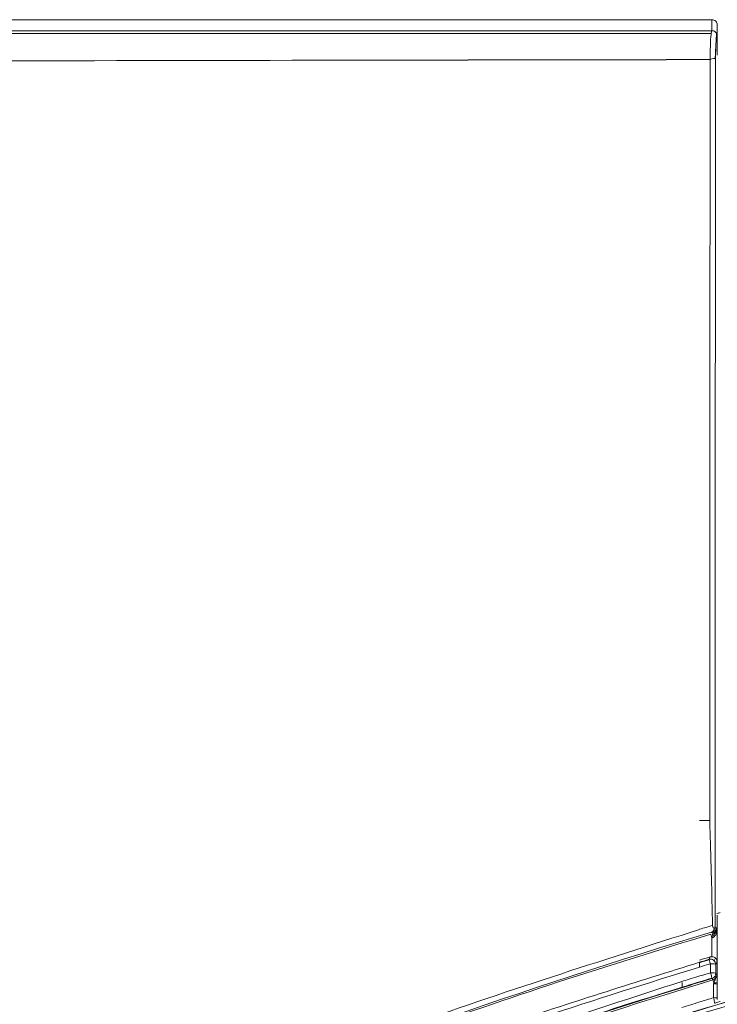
# Model space of a CAD drawing. Extents: x 4615668 to 9294084, y 16339 to 10688993.
# Tile 112 of 256: x 4720894.78 to 4720898.21, y 5342606.81 to 5342611.65. Entities that reach past the tile are written whole.
import ezdxf

# ---------------------------------------------------------------- set-up
doc = ezdxf.new("R2010")
doc.units = 0
doc.header["$MEASUREMENT"] = 0
doc.layers.add('WM_KLIM_urządzenia', color=3, linetype='Continuous', lineweight=13)
doc.layers.add('Wymiat 100', color=251, linetype='Continuous', lineweight=5)

# ---------------------------------------------------------------- blocks, each defined once
blk = doc.blocks.new('G$C189976BA')
at = {"layer": 'WM_KLIM_urządzenia', "linetype": 'Continuous'}
for p, q in [((20.1419, 83.3381), (8.5155, 83.3381)), ((20.1419, 83.3381), (8.5155, 83.3381)), ((20.1419, 83.2838), (20.1419, 83.3381)), ((20.1419, 83.2838), (20.1419, 83.3381)), ((20.1682, 83.3117), (20.1682, 83.2575)), ((20.1682, 83.3117), (20.1682, 83.2575)), ((20.1383, 83.2705), (3.9617, 83.2714)), ((20.1383, 83.2706), (3.9617, 83.2714)), ((20.1631, 83.2362), (20.1651, 83.2686)), ((20.1631, 83.2362), (20.1651, 83.2686)), ((20.1575, 83.1467), (20.1605, 83.1939)), ((20.1575, 83.1467), (20.1605, 83.1939)), ((20.1578, 78.8395), (20.151, 78.8433)), ((20.1624, 78.8372), (20.1592, 78.8416)), ((20.1678, 78.849), (20.1664, 78.8511)), ((20.1678, 78.849), (20.1664, 78.8511)), ((20.13, 78.7105), (20.1297, 78.7042)), ((20.1598, 78.7054), (20.1536, 78.6926)), ((20.1595, 78.6011), (20.152, 78.6003)), ((20.1595, 78.6011), (20.152, 78.6003)), ((20.1617, 78.6099), (20.1573, 78.6161)), ((19.9947, 78.5619), (19.9946, 78.5619))]:
    blk.add_line(p, q, dxfattribs=at)
at = {"layer": 'WM_KLIM_urządzenia', "linetype": 'Continuous', "extrusion": (0, 0, -1)}
blk.add_ellipse((20.1419, 83.3117), major_axis=(0, -0.0264), ratio=0.996195, start_param=3.141592, end_param=4.712389, dxfattribs=at)
blk.add_ellipse((20.1419, 83.3117), major_axis=(0, -0.0264), ratio=0.996195, start_param=3.141592, end_param=4.712389, dxfattribs=at)
at = {"layer": 'WM_KLIM_urządzenia', "linetype": 'Continuous'}
for centre, major_axis, ratio, start_param, end_param in [((20.141, 78.8071), (-0.005, 0.0168), 0.02386, 0.087291, 1.699925), ((20.141, 78.8071), (-0.005, 0.0168), 0.02386, 0.087291, 1.699925), ((20.1518, 78.8103), (-0.0047, 0.0169), 0.258, 0.090333, 1.324977), ((20.1518, 78.8102), (-0.0047, 0.0169), 0.258, 0.090333, 1.324977), ((20.1518, 78.8103), (-0.0047, 0.0169), 0.258, 1.324977, 1.631623), ((20.1518, 78.8102), (-0.0047, 0.0169), 0.258, 1.324977, 1.631623), ((20.1349, 78.6743), (-0.0237, 0.0114), 0.993055, 3.602602, 5.448898), ((20.1349, 78.6743), (0.0076, -0.0252), 0.022714, 1.696395, 3.054304), ((20.1349, 78.6743), (0.0076, -0.0252), 0.022714, 1.696395, 3.054304), ((20.1349, 78.6743), (-0.0263, 0), 0.126489, 3.194377, 4.726668), ((20.1349, 78.6743), (-0.0263, 0), 0.126489, 3.194377, 4.726668), ((20.135, 78.6299), (-0.0263, 0), 0.125417, 3.19437, 4.726736), ((20.135, 78.6299), (0.0076, -0.0252), 0.022388, 0.087288, 1.69537), ((20.135, 78.6299), (-0.0263, 0), 0.125417, 3.19437, 4.726736), ((20.135, 78.6299), (0.0076, -0.0252), 0.022388, 0.087288, 1.69537), ((20.135, 78.6299), (-0.0215, -0.0151), 0.995782, 1.253145, 2.534543), ((20.135, 78.6299), (-0.0215, -0.0151), 0.995782, 1.253145, 2.534543), ((20.1522, 78.5816), (0.0051, -0.0168), 0.022164, 3.228881, 4.592146), ((20.1522, 78.5816), (0.0051, -0.0168), 0.022164, 3.228881, 4.592146), ((20.1503, 78.5765), (-0.0175, 0), 0.124773, 3.194365, 4.726771), ((20.1503, 78.5854), (-0.0175, -0.0002), 0.10945, 1.624942, 3.088916), ((20.1505, 78.5082), (-0.0175, 0), 0.123286, 3.194355, 4.726873)]:
    blk.add_ellipse(centre, major_axis=major_axis, ratio=ratio, start_param=start_param, end_param=end_param, dxfattribs=at)
for points, knots in [([(3.9639, 83.2873), (3.9645, 83.2873), (3.9651, 83.2873), (6.659, 83.2851), (9.3525, 83.2846), (14.7393, 83.2836), (17.4327, 83.2834), (20.1313, 83.2833), (20.1364, 83.2833), (20.1415, 83.2833)], [0, 0, 0, 0, 0.000112, 0.000112, 0.49958, 0.49958, 0.999049, 0.999049, 1, 1, 1, 1]), ([(3.9639, 83.2873), (3.9645, 83.2873), (3.9651, 83.2873), (6.659, 83.2851), (9.3525, 83.2846), (14.7393, 83.2836), (17.4327, 83.2834), (20.1313, 83.2832), (20.1364, 83.2832), (20.1415, 83.2832)], [0, 0, 0, 0, 0.000112, 0.000112, 0.49958, 0.49958, 0.999049, 0.999049, 1, 1, 1, 1]), ([(20.1332, 83.142), (20.1333, 83.1663), (20.1335, 83.1884), (20.1348, 83.2319), (20.136, 83.2515), (20.1387, 83.2744), (20.14, 83.2807), (20.1415, 83.2833), (20.1415, 83.2833), (20.1415, 83.2833)], [0, 0, 0, 0, 0.304729, 0.304729, 0.702863, 0.702863, 0.999991, 0.999991, 1, 1, 1, 1]), ([(20.1332, 83.142), (20.1333, 83.1663), (20.1335, 83.1884), (20.1348, 83.2319), (20.136, 83.2515), (20.1387, 83.2744), (20.14, 83.2807), (20.1415, 83.2832), (20.1415, 83.2832), (20.1415, 83.2832)], [0, 0, 0, 0, 0.304729, 0.304729, 0.702863, 0.702863, 0.999991, 0.999991, 1, 1, 1, 1]), ([(20.1419, 83.2838), (20.1424, 83.2838), (20.1428, 83.2838), (20.1441, 83.2838), (20.1449, 83.2837), (20.1487, 83.2831), (20.1516, 83.2822), (20.1568, 83.2794), (20.1592, 83.2776), (20.1632, 83.2733), (20.1649, 83.2707), (20.1672, 83.2654), (20.168, 83.2624), (20.1682, 83.2595)], [0, 0, 0, 0, 0.032542, 0.032542, 0.098244, 0.098244, 0.323774, 0.323774, 0.549213, 0.549213, 0.774605, 0.774605, 1, 1, 1, 1]), ([(20.1419, 83.2838), (20.1424, 83.2838), (20.1428, 83.2838), (20.1441, 83.2838), (20.1449, 83.2837), (20.1487, 83.2831), (20.1516, 83.2822), (20.1568, 83.2794), (20.1592, 83.2776), (20.1632, 83.2733), (20.1649, 83.2707), (20.1672, 83.2654), (20.168, 83.2624), (20.1682, 83.2595)], [0, 0, 0, 0, 0.032542, 0.032542, 0.098244, 0.098244, 0.323774, 0.323774, 0.549213, 0.549213, 0.774605, 0.774605, 1, 1, 1, 1]), ([(20.1677, 83.2589), (20.1662, 83.2565), (20.1649, 83.2506), (20.1622, 83.2293), (20.161, 83.2111), (20.1599, 83.1759), (20.1596, 83.1619), (20.1595, 83.1467)], [0, 0, 0, 0, 0.325919, 0.325919, 0.762611, 0.762611, 1, 1, 1, 1]), ([(20.1677, 83.2588), (20.1662, 83.2565), (20.1649, 83.2505), (20.1622, 83.2293), (20.161, 83.2111), (20.1599, 83.1759), (20.1596, 83.1619), (20.1595, 83.1467)], [0, 0, 0, 0, 0.325919, 0.325919, 0.762611, 0.762611, 1, 1, 1, 1]), ([(20.1682, 83.2575), (20.1682, 83.2577), (20.1682, 83.2579), (20.1682, 83.2584), (20.1682, 83.2587), (20.1682, 83.2591), (20.1682, 83.2593), (20.1682, 83.2595)], [0, 0, 0, 0, 0.381369, 0.381369, 0.770053, 0.770053, 1, 1, 1, 1]), ([(20.1682, 83.2575), (20.1682, 83.2577), (20.1682, 83.2579), (20.1682, 83.2584), (20.1682, 83.2587), (20.1682, 83.2591), (20.1682, 83.2593), (20.1682, 83.2595)], [0, 0, 0, 0, 0.381369, 0.381369, 0.770053, 0.770053, 1, 1, 1, 1]), ([(20.1332, 83.1412), (17.8157, 83.1372), (13.7013, 83.1301), (8.3111, 83.1125), (5.2386, 83.0859), (3.9629, 83.0749)], [0, 0, 0, 0, 0.429961, 0.763303, 1, 1, 1, 1]), ([(20.1332, 83.1411), (17.8157, 83.1372), (13.7013, 83.1301), (8.3111, 83.1125), (5.2386, 83.0859), (3.9629, 83.0749)], [0, 0, 0, 0, 0.429961, 0.763303, 1, 1, 1, 1]), ([(20.1316, 79.3843), (20.1316, 80.031), (20.1316, 80.6759), (20.132, 81.6295), (20.1322, 81.9455), (20.1326, 82.5626), (20.1329, 82.8686), (20.1332, 83.1412)], [0, 0, 0, 0, 0.5, 0.5, 0.75, 0.75, 1, 1, 1, 1]), ([(20.1316, 79.3843), (20.1316, 80.031), (20.1316, 80.6759), (20.132, 81.6295), (20.1322, 81.9454), (20.1326, 82.5626), (20.1329, 82.8686), (20.1332, 83.1412)], [0, 0, 0, 0, 0.5, 0.5, 0.75, 0.75, 1, 1, 1, 1]), ([(20.1594, 83.1466), (20.1594, 83.0269), (20.1593, 82.9), (20.1592, 82.6439), (20.1591, 82.5121), (20.1589, 82.1121), (20.1588, 81.8399), (20.1585, 81.0177), (20.1584, 80.4588), (20.1583, 79.898)], [0, 0, 0, 0, 0.125, 0.125, 0.25, 0.25, 0.5, 0.5, 1, 1, 1, 1]), ([(20.1594, 83.1466), (20.1594, 83.0268), (20.1593, 82.9), (20.1592, 82.6439), (20.1591, 82.5121), (20.1589, 82.1121), (20.1588, 81.8399), (20.1585, 81.0177), (20.1584, 80.4588), (20.1583, 79.898)], [0, 0, 0, 0, 0.125, 0.125, 0.25, 0.25, 0.5, 0.5, 1, 1, 1, 1]), ([(13.8823, 75.6144), (14.0724, 75.7351), (14.5091, 76.0123), (15.2704, 76.4503), (16.2839, 76.9797), (17.4123, 77.4927), (19.0649, 78.1433), (21.113, 78.7835), (23.3934, 79.2868), (25.5401, 79.6255), (27.5235, 79.8346), (29.5757, 79.957), (30.8937, 79.9705), (31.5336, 79.977)], [0, 0, 0, 0, 0.036654, 0.084178, 0.142909, 0.222707, 0.285779, 0.431913, 0.571404, 0.665552, 0.785522, 0.895854, 1, 1, 1, 1]), ([(13.8831, 75.6134), (15.5076, 76.6645), (17.2723, 77.4962), (21.3598, 78.9115), (23.707, 79.3971), (27.2654, 79.8132), (28.456, 79.8995), (30.2463, 79.9644), (30.8433, 79.9753), (31.4715, 79.9764), (31.5026, 79.9764), (31.5336, 79.9765)], [0, 0, 0, 0, 0.314945, 0.314945, 0.703518, 0.703518, 0.897805, 0.897805, 0.994948, 0.994948, 1, 1, 1, 1]), ([(31.5336, 79.9557), (31.1707, 79.9535), (30.4521, 79.9492), (29.385, 79.9148), (28.3397, 79.8601), (27.3161, 79.783), (26.3142, 79.6842), (25.3339, 79.5635), (24.3754, 79.4209), (23.4387, 79.2563), (22.5236, 79.07), (21.6302, 78.8618), (20.7586, 78.6317), (19.9088, 78.38), (19.0807, 78.1066), (18.2744, 77.8116), (17.4899, 77.4953), (16.7273, 77.1577), (15.9864, 76.7991), (15.2677, 76.4194), (14.5698, 76.0208), (14.1197, 75.7359), (13.8959, 75.5942)], [0, 0, 0, 0, 0.059088, 0.117022, 0.173828, 0.229534, 0.28417, 0.337767, 0.390356, 0.441973, 0.492652, 0.542431, 0.59135, 0.639449, 0.686769, 0.733353, 0.779249, 0.824501, 0.869156, 0.913259, 0.956858, 1, 1, 1, 1]), ([(13.9573, 75.563), (14.1596, 75.6907), (14.5662, 75.9473), (15.1946, 76.3088), (15.8401, 76.6549), (16.5038, 76.9837), (17.1853, 77.2956), (17.8847, 77.5903), (18.602, 77.8675), (19.3372, 78.1271), (20.0903, 78.3692), (20.8612, 78.5937), (21.6499, 78.8004), (22.7441, 79.0565), (24.1638, 79.3319), (25.9283, 79.5871), (27.7592, 79.7665), (29.6563, 79.8764), (30.9433, 79.8868), (31.5975, 79.8921)], [0, 0, 0, 0, 0.038972, 0.07832, 0.118078, 0.158281, 0.198965, 0.240162, 0.281908, 0.324234, 0.367177, 0.410766, 0.455034, 0.50001, 0.593842, 0.690557, 0.790363, 0.893452, 1, 1, 1, 1]), ([(31.5975, 79.8619), (31.2283, 79.8607), (30.4969, 79.8581), (29.411, 79.8243), (28.3475, 79.7688), (27.3069, 79.6899), (26.2898, 79.5884), (25.2967, 79.4646), (24.3281, 79.3189), (23.3845, 79.1514), (22.0321, 78.8736), (20.2435, 78.4139), (18.1054, 77.6781), (16.2661, 76.8586), (14.9151, 76.131), (14.2311, 75.7019), (13.9721, 75.5394)], [0, 0, 0, 0, 0.060206, 0.119248, 0.177128, 0.233845, 0.2894, 0.343796, 0.397035, 0.449121, 0.500059, 0.62217, 0.750013, 0.868347, 0.950148, 1, 1, 1, 1]), ([(10.7526, 72.9627), (11.4282, 73.6149), (12.1452, 74.2237), (13.6563, 75.3386), (14.4495, 75.8442), (16.9164, 77.2033), (18.6719, 77.9005), (22.2773, 78.9484), (24.1288, 79.2977), (27.8577, 79.7417), (29.7368, 79.8363), (31.6147, 79.8305)], [0, 0, 0, 0, 0.125, 0.125, 0.25, 0.25, 0.5, 0.5, 0.75, 0.75, 1, 1, 1, 1]), ([(20.1452, 78.8668), (20.1433, 78.9464), (20.1412, 79.0259), (20.1381, 79.1452), (20.137, 79.185), (20.1353, 79.2446), (20.1348, 79.2644), (20.1339, 79.2942), (20.1336, 79.3042), (20.1331, 79.3191), (20.1329, 79.324), (20.1326, 79.3315), (20.1325, 79.334), (20.1322, 79.3389), (20.134, 79.3438), (20.1316, 79.3438)], [0, 0, 0, 0, 0.5, 0.5, 0.75, 0.75, 0.875, 0.875, 0.9375, 0.9375, 0.96875, 0.96875, 0.984375, 0.984375, 1, 1, 1, 1]), ([(20.1452, 78.8668), (20.1433, 78.9464), (20.1412, 79.0259), (20.1381, 79.1452), (20.137, 79.185), (20.1353, 79.2446), (20.1348, 79.2644), (20.1339, 79.2942), (20.1336, 79.3042), (20.1331, 79.3191), (20.1329, 79.324), (20.1326, 79.3315), (20.1325, 79.3339), (20.1322, 79.3389), (20.134, 79.3438), (20.1316, 79.3438)], [0, 0, 0, 0, 0.5, 0.5, 0.75, 0.75, 0.875, 0.875, 0.9375, 0.9375, 0.96875, 0.96875, 0.984375, 0.984375, 1, 1, 1, 1]), ([(20.1581, 79.3629), (20.1581, 79.3629), (20.1581, 79.3629), (20.1581, 79.3629), (20.1581, 79.3629), (20.1581, 79.3628), (20.1581, 79.3627), (20.1581, 79.3627), (20.1581, 79.3623), (20.1581, 79.3619), (20.1581, 79.3604), (20.1581, 79.3591), (20.1581, 79.3527), (20.1581, 79.3476), (20.1581, 79.322), (20.158, 79.3015), (20.1579, 79.1992), (20.1577, 79.1173), (20.1574, 78.9767), (20.1573, 78.9181), (20.1571, 78.8595)], [0, 0, 0, 0, 0.000016, 0.000046, 0.000046, 0.000166, 0.000166, 0.000644, 0.000644, 0.002551, 0.002551, 0.010177, 0.010177, 0.040678, 0.040678, 0.162683, 0.162683, 0.650702, 0.650702, 1, 1, 1, 1]), ([(20.1581, 79.3629), (20.1581, 79.3629), (20.1581, 79.3629), (20.1581, 79.3629), (20.1581, 79.3629), (20.1581, 79.3628), (20.1581, 79.3627), (20.1581, 79.3627), (20.1581, 79.3623), (20.1581, 79.3619), (20.1581, 79.3604), (20.1581, 79.3591), (20.1581, 79.3527), (20.1581, 79.3476), (20.1581, 79.322), (20.158, 79.3015), (20.1579, 79.1992), (20.1577, 79.1173), (20.1574, 78.9767), (20.1573, 78.9181), (20.1571, 78.8595)], [0, 0, 0, 0, 0.000016, 0.000046, 0.000046, 0.000166, 0.000166, 0.000644, 0.000644, 0.002551, 0.002551, 0.010177, 0.010177, 0.040678, 0.040678, 0.162683, 0.162683, 0.650702, 0.650702, 1, 1, 1, 1]), ([(4.4991, 63.2656), (4.5805, 63.5281), (4.7421, 64.0494), (5.0109, 64.8171), (5.2971, 65.5669), (5.6026, 66.2984), (5.9268, 67.0117), (6.2699, 67.7067), (6.6319, 68.3835), (7.0127, 69.0421), (7.4123, 69.6824), (7.8307, 70.3045), (8.2678, 70.9083), (8.7238, 71.4939), (9.1985, 72.0612), (9.6919, 72.6102), (10.3534, 73.2957), (11.2078, 74.095), (12.2841, 74.9754), (13.4247, 75.7897), (14.6297, 76.5375), (15.8987, 77.2192), (17.2322, 77.8331), (18.6282, 78.3857), (19.5927, 78.6919), (20.081, 78.8469)], [0, 0, 0, 0, 0.035777, 0.071059, 0.105879, 0.140266, 0.174253, 0.207874, 0.241164, 0.274158, 0.306892, 0.339405, 0.371733, 0.403915, 0.435991, 0.467999, 0.49998, 0.559966, 0.620172, 0.680856, 0.742273, 0.804667, 0.868274, 0.933315, 1, 1, 1, 1]), ([(4.4991, 63.2656), (4.5805, 63.5281), (4.7421, 64.0494), (5.0109, 64.817), (5.2971, 65.5669), (5.6026, 66.2984), (5.9268, 67.0117), (6.2699, 67.7067), (6.6319, 68.3835), (7.0127, 69.0421), (7.4123, 69.6824), (7.8307, 70.3045), (8.2678, 70.9083), (8.7238, 71.4939), (9.1985, 72.0612), (9.6919, 72.6102), (10.3534, 73.2957), (11.2078, 74.095), (12.2841, 74.9754), (13.4247, 75.7897), (14.6297, 76.5375), (15.8987, 77.2192), (17.2322, 77.8331), (18.6282, 78.3857), (19.5927, 78.6919), (20.081, 78.8469)], [0, 0, 0, 0, 0.035777, 0.071059, 0.105879, 0.140266, 0.174253, 0.207874, 0.241164, 0.274158, 0.306892, 0.339405, 0.371733, 0.403915, 0.435991, 0.467999, 0.49998, 0.559966, 0.620172, 0.680856, 0.742273, 0.804667, 0.868274, 0.933315, 1, 1, 1, 1]), ([(20.1393, 78.8337), (20.1395, 78.8338), (20.1397, 78.8338), (20.1404, 78.8341), (20.1409, 78.8343), (20.1432, 78.8354), (20.1447, 78.8365), (20.1487, 78.8399), (20.151, 78.8429), (20.153, 78.8471), (20.1533, 78.8477), (20.1536, 78.8484)], [0, 0, 0, 0, 0.019664, 0.019664, 0.091559, 0.091559, 0.372998, 0.372998, 0.906295, 0.906295, 1, 1, 1, 1]), ([(20.1393, 78.8337), (20.1395, 78.8338), (20.1397, 78.8338), (20.1404, 78.8341), (20.1409, 78.8343), (20.1432, 78.8354), (20.1447, 78.8365), (20.1487, 78.8399), (20.151, 78.8429), (20.153, 78.847), (20.1533, 78.8477), (20.1536, 78.8484)], [0, 0, 0, 0, 0.019664, 0.019664, 0.091559, 0.091559, 0.372998, 0.372998, 0.906295, 0.906295, 1, 1, 1, 1]), ([(20.1452, 78.8668), (20.1452, 78.8647), (20.1456, 78.8625), (20.147, 78.8585), (20.148, 78.8566), (20.1506, 78.8525), (20.1522, 78.8503), (20.1536, 78.8484)], [0, 0, 0, 0, 0.297138, 0.297138, 0.590905, 0.590905, 1, 1, 1, 1]), ([(20.1452, 78.8668), (20.1452, 78.8647), (20.1456, 78.8625), (20.147, 78.8585), (20.148, 78.8566), (20.1506, 78.8525), (20.1522, 78.8503), (20.1536, 78.8484)], [0, 0, 0, 0, 0.297138, 0.297138, 0.590905, 0.590905, 1, 1, 1, 1]), ([(20.1678, 78.849), (20.1669, 78.8415), (20.1654, 78.8298), (20.1582, 78.8151), (20.1509, 78.8102), (20.1477, 78.808)], [0, 0, 0, 0, 0.500267, 0.78558, 1, 1, 1, 1]), ([(20.1678, 78.849), (20.1669, 78.8415), (20.1654, 78.8298), (20.1582, 78.8151), (20.1509, 78.8101), (20.1477, 78.808)], [0, 0, 0, 0, 0.500267, 0.78558, 1, 1, 1, 1]), ([(20.1571, 78.8595), (20.1571, 78.8587), (20.157, 78.8579), (20.1567, 78.8554), (20.1562, 78.8539), (20.1551, 78.8511), (20.1544, 78.8497), (20.1536, 78.8484)], [0, 0, 0, 0, 0.163456, 0.163456, 0.582375, 0.582375, 1, 1, 1, 1]), ([(20.1571, 78.8595), (20.1571, 78.8587), (20.157, 78.8579), (20.1567, 78.8554), (20.1562, 78.8539), (20.1551, 78.851), (20.1544, 78.8497), (20.1536, 78.8484)], [0, 0, 0, 0, 0.163456, 0.163456, 0.582375, 0.582375, 1, 1, 1, 1]), ([(20.1571, 78.8595), (20.1574, 78.8593), (20.1577, 78.8592), (20.16, 78.8579), (20.1619, 78.8569), (20.1638, 78.8558)], [0, 0, 0, 0, 0.138537, 0.138537, 1, 1, 1, 1]), ([(20.1571, 78.8595), (20.1574, 78.8593), (20.1577, 78.8592), (20.16, 78.8579), (20.1619, 78.8569), (20.1638, 78.8558)], [0, 0, 0, 0, 0.138537, 0.138537, 1, 1, 1, 1]), ([(20.1609, 78.8349), (20.1628, 78.8372), (20.1665, 78.8418), (20.1674, 78.8466), (20.1678, 78.849)], [0, 0, 0, 0, 0.499644, 1, 1, 1, 1]), ([(20.1609, 78.8349), (20.1628, 78.8372), (20.1665, 78.8418), (20.1674, 78.8466), (20.1678, 78.849)], [0, 0, 0, 0, 0.499644, 1, 1, 1, 1]), ([(20.1663, 78.8511), (20.1664, 78.851), (20.1665, 78.851), (20.167, 78.8502), (20.1674, 78.8496), (20.1678, 78.849)], [0, 0, 0, 0, 0.116257, 0.116257, 1, 1, 1, 1]), ([(20.1663, 78.8511), (20.1664, 78.851), (20.1665, 78.8509), (20.167, 78.8502), (20.1674, 78.8496), (20.1678, 78.849)], [0, 0, 0, 0, 0.116257, 0.116257, 1, 1, 1, 1]), ([(20.1678, 78.849), (20.1679, 78.8211), (20.1679, 78.7932), (20.168, 78.7398), (20.1681, 78.7143), (20.1681, 78.6889)], [0, 0, 0, 0, 0.52308, 0.52308, 1, 1, 1, 1]), ([(20.1678, 78.849), (20.1679, 78.8211), (20.1679, 78.7931), (20.168, 78.7398), (20.1681, 78.7143), (20.1681, 78.6889)], [0, 0, 0, 0, 0.52308, 0.52308, 1, 1, 1, 1]), ([(20.1394, 78.8335), (18.2827, 78.2785), (16.5025, 77.5492), (14.3983, 76.357), (13.9806, 76.1024), (13.169, 75.5697), (12.7743, 75.2915), (11.6238, 74.4208), (10.9014, 73.7924), (9.5476, 72.4381), (8.9163, 71.7122), (8.0382, 70.5493), (7.7569, 70.1488), (7.226, 69.3371), (6.9751, 68.9243), (5.7945, 66.8356), (5.0674, 65.0629), (4.5128, 63.208)], [0, 0, 0, 0, 0.249419, 0.249419, 0.312069, 0.312069, 0.37472, 0.37472, 0.50002, 0.50002, 0.625321, 0.625321, 0.687971, 0.687971, 0.750622, 0.750622, 1, 1, 1, 1]), ([(20.1394, 78.8335), (18.2827, 78.2785), (16.5025, 77.5492), (14.3983, 76.357), (13.9806, 76.1024), (13.169, 75.5697), (12.7743, 75.2915), (11.6238, 74.4208), (10.9014, 73.7924), (9.5476, 72.4381), (8.9163, 71.7122), (8.0382, 70.5493), (7.7569, 70.1488), (7.226, 69.3371), (6.9751, 68.9243), (5.7945, 66.8356), (5.0674, 65.0629), (4.5128, 63.208)], [0, 0, 0, 0, 0.249419, 0.249419, 0.312069, 0.312069, 0.37472, 0.37472, 0.50002, 0.50002, 0.625321, 0.625321, 0.687971, 0.687971, 0.750622, 0.750622, 1, 1, 1, 1]), ([(4.5209, 63.2063), (4.6007, 63.4658), (4.7601, 63.9837), (5.0263, 64.75), (5.3126, 65.5053), (5.6214, 66.2489), (5.953, 66.9806), (6.3081, 67.7001), (6.6872, 68.407), (7.0912, 69.1011), (7.521, 69.7819), (7.9763, 70.4475), (8.4553, 71.0947), (8.9561, 71.7201), (9.4773, 72.3224), (10.0186, 72.9017), (10.5801, 73.458), (11.1614, 73.9915), (11.7625, 74.5025), (12.3831, 74.9911), (13.023, 75.4575), (13.6818, 75.9016), (14.3574, 76.3223), (15.0465, 76.7183), (15.7463, 77.0891), (16.4558, 77.4354), (17.1745, 77.7578), (17.9022, 78.0575), (18.6386, 78.3348), (19.3828, 78.5923), (19.8848, 78.7466), (20.136, 78.8239)], [0, 0, 0, 0, 0.035266, 0.070362, 0.105313, 0.140149, 0.174903, 0.20961, 0.244309, 0.279043, 0.31386, 0.348822, 0.38372, 0.418372, 0.452815, 0.487099, 0.521277, 0.555398, 0.589513, 0.62367, 0.657916, 0.692297, 0.726807, 0.761223, 0.795477, 0.829627, 0.863709, 0.897758, 0.931806, 0.965878, 1, 1, 1, 1]), ([(4.5209, 63.2062), (4.6007, 63.4658), (4.7601, 63.9837), (5.0263, 64.75), (5.3126, 65.5053), (5.6214, 66.2489), (5.953, 66.9806), (6.3081, 67.7001), (6.6872, 68.407), (7.0912, 69.1011), (7.521, 69.7819), (7.9763, 70.4475), (8.4553, 71.0947), (8.9561, 71.7201), (9.4773, 72.3224), (10.0186, 72.9017), (10.5801, 73.458), (11.1614, 73.9915), (11.7625, 74.5025), (12.3831, 74.9911), (13.023, 75.4575), (13.6818, 75.9016), (14.3574, 76.3223), (15.0465, 76.7183), (15.7463, 77.0891), (16.4558, 77.4354), (17.1745, 77.7578), (17.9022, 78.0575), (18.6386, 78.3348), (19.3828, 78.5923), (19.8848, 78.7466), (20.136, 78.8239)], [0, 0, 0, 0, 0.035266, 0.070362, 0.105313, 0.140149, 0.174903, 0.20961, 0.244309, 0.279043, 0.31386, 0.348822, 0.38372, 0.418372, 0.452815, 0.487099, 0.521277, 0.555398, 0.589513, 0.62367, 0.657916, 0.692297, 0.726807, 0.761223, 0.795477, 0.829627, 0.863709, 0.897758, 0.931806, 0.965878, 1, 1, 1, 1]), ([(20.1414, 78.7126), (20.1414, 78.7312), (20.1414, 78.7498), (20.1413, 78.7806), (20.1413, 78.7927), (20.1413, 78.8049)], [0, 0, 0, 0, 0.604868, 0.604868, 1, 1, 1, 1]), ([(20.1468, 78.827), (20.1462, 78.8279), (20.1455, 78.8288), (20.1448, 78.8299), (20.1446, 78.8301), (20.1445, 78.8303)], [0, 0, 0, 0, 0.814225, 0.814225, 1, 1, 1, 1]), ([(20.1465, 78.8132), (20.1491, 78.8175), (20.1538, 78.8248), (20.1588, 78.8319), (20.1609, 78.8349)], [0, 0, 0, 0, 0.579687, 1, 1, 1, 1]), ([(20.1465, 78.8132), (20.1491, 78.8175), (20.1538, 78.8248), (20.1588, 78.8319), (20.1609, 78.8349)], [0, 0, 0, 0, 0.579687, 1, 1, 1, 1]), ([(20.1468, 78.827), (20.1498, 78.8281), (20.1558, 78.8302), (20.159, 78.8332), (20.1607, 78.8348)], [0, 0, 0, 0, 0.498742, 1, 1, 1, 1]), ([(20.1468, 78.827), (20.1498, 78.8281), (20.1558, 78.8302), (20.159, 78.8332), (20.1607, 78.8347)], [0, 0, 0, 0, 0.498742, 1, 1, 1, 1]), ([(20.081, 78.6854), (20.0938, 78.6893), (20.1066, 78.6932), (20.1221, 78.6978), (20.1247, 78.6986), (20.1274, 78.6994)], [0, 0, 0, 0, 0.82724, 0.82724, 1, 1, 1, 1]), ([(20.1274, 78.6994), (20.1283, 78.7013), (20.1292, 78.7032), (20.1312, 78.7072), (20.1322, 78.7094), (20.1332, 78.7115)], [0, 0, 0, 0, 0.461725, 0.461725, 1, 1, 1, 1]), ([(20.1622, 78.7029), (20.1605, 78.705), (20.1583, 78.7068), (20.1537, 78.7097), (20.1513, 78.7107), (20.1464, 78.7122), (20.1439, 78.7126), (20.1414, 78.7126)], [0, 0, 0, 0, 0.387558, 0.387558, 0.706798, 0.706798, 1, 1, 1, 1]), ([(20.1622, 78.7029), (20.1605, 78.705), (20.1583, 78.7068), (20.1537, 78.7097), (20.1513, 78.7107), (20.1464, 78.7121), (20.1439, 78.7125), (20.1414, 78.7126)], [0, 0, 0, 0, 0.387558, 0.387558, 0.706798, 0.706798, 1, 1, 1, 1]), ([(20.1681, 78.6889), (20.1677, 78.6914), (20.1671, 78.6963), (20.1638, 78.7007), (20.1622, 78.7029)], [0, 0, 0, 0, 0.500259, 1, 1, 1, 1]), ([(20.1681, 78.6889), (20.1677, 78.6913), (20.1671, 78.6963), (20.1638, 78.7007), (20.1622, 78.7029)], [0, 0, 0, 0, 0.500259, 1, 1, 1, 1]), ([(20.1622, 78.7029), (20.1636, 78.7007), (20.1666, 78.696), (20.1671, 78.6904), (20.1674, 78.6874)], [0, 0, 0, 0, 0.467515, 1, 1, 1, 1]), ([(20.1622, 78.7029), (20.1636, 78.7007), (20.1666, 78.696), (20.1671, 78.6904), (20.1674, 78.6874)], [0, 0, 0, 0, 0.467515, 1, 1, 1, 1]), ([(4.6606, 63.2656), (4.7393, 63.5187), (4.8971, 64.026), (5.1615, 64.7803), (5.4484, 65.5313), (5.7609, 66.2776), (6.0999, 67.0189), (6.467, 67.7544), (6.8634, 68.4834), (7.2909, 69.2053), (7.7512, 69.919), (8.2442, 70.6211), (8.7687, 71.3073), (9.3229, 71.9735), (9.9066, 72.6181), (10.5202, 73.2405), (11.1643, 73.8402), (11.8391, 74.4166), (12.5452, 74.9694), (13.2831, 75.4981), (14.052, 76.0011), (14.8485, 76.476), (15.669, 76.9206), (16.5107, 77.3344), (17.3731, 77.7178), (18.2563, 78.0709), (19.1592, 78.397), (19.7727, 78.589), (20.081, 78.6855)], [0, 0, 0, 0, 0.034869, 0.069916, 0.105163, 0.140638, 0.176372, 0.212403, 0.248776, 0.285541, 0.322766, 0.360484, 0.398389, 0.436364, 0.474465, 0.512759, 0.551314, 0.5902, 0.629491, 0.66926, 0.709586, 0.750344, 0.791246, 0.83235, 0.87372, 0.915416, 0.957493, 1, 1, 1, 1]), ([(4.6606, 63.2656), (4.7393, 63.5186), (4.8971, 64.026), (5.1615, 64.7803), (5.4484, 65.5313), (5.7609, 66.2776), (6.0999, 67.0189), (6.467, 67.7543), (6.8634, 68.4834), (7.2909, 69.2053), (7.7512, 69.919), (8.2442, 70.6211), (8.7687, 71.3073), (9.3229, 71.9735), (9.9066, 72.6181), (10.5202, 73.2405), (11.1643, 73.8401), (11.8391, 74.4166), (12.5452, 74.9694), (13.2831, 75.4981), (14.052, 76.0011), (14.8485, 76.4759), (15.669, 76.9206), (16.5107, 77.3344), (17.3731, 77.7178), (18.2563, 78.0709), (19.1592, 78.397), (19.7727, 78.589), (20.081, 78.6854)], [0, 0, 0, 0, 0.034869, 0.069916, 0.105163, 0.140638, 0.176372, 0.212403, 0.248776, 0.285541, 0.322766, 0.360484, 0.398389, 0.436364, 0.474465, 0.512759, 0.551314, 0.5902, 0.629491, 0.66926, 0.709586, 0.750344, 0.791246, 0.83235, 0.87372, 0.915416, 0.957493, 1, 1, 1, 1]), ([(20.081, 78.6615), (19.8223, 78.5809), (19.3086, 78.4207), (18.5521, 78.1544), (17.813, 77.8712), (17.092, 77.5691), (16.3888, 77.2486), (15.7036, 76.9096), (15.0363, 76.5521), (14.3869, 76.1762), (13.7554, 75.7818), (13.1418, 75.369), (12.5461, 74.9377), (11.9684, 74.4881), (11.4086, 74.0201), (10.8668, 73.5337), (10.1892, 72.8808), (9.3981, 72.0368), (8.5258, 70.9729), (7.7188, 69.8454), (6.9774, 68.6543), (6.3013, 67.3999), (5.6921, 66.0817), (5.1433, 64.7017), (4.8388, 63.7483), (4.6846, 63.2656)], [0, 0, 0, 0, 0.035711, 0.070931, 0.105692, 0.140023, 0.173957, 0.207529, 0.240771, 0.273719, 0.30641, 0.338878, 0.371163, 0.403302, 0.435334, 0.467297, 0.499231, 0.559315, 0.619619, 0.680402, 0.741915, 0.804403, 0.868099, 0.933229, 1, 1, 1, 1]), ([(20.081, 78.6615), (19.8223, 78.5809), (19.3086, 78.4207), (18.5521, 78.1544), (17.813, 77.8712), (17.092, 77.5691), (16.3888, 77.2486), (15.7036, 76.9096), (15.0363, 76.5521), (14.3869, 76.1762), (13.7554, 75.7818), (13.1418, 75.369), (12.5461, 74.9377), (11.9684, 74.4881), (11.4086, 74.0201), (10.8668, 73.5337), (10.1892, 72.8808), (9.3981, 72.0368), (8.5258, 70.9729), (7.7188, 69.8454), (6.9774, 68.6543), (6.3013, 67.3999), (5.6921, 66.0817), (5.1433, 64.7017), (4.8388, 63.7483), (4.6846, 63.2656)], [0, 0, 0, 0, 0.035711, 0.070931, 0.105692, 0.140023, 0.173957, 0.207529, 0.240771, 0.273719, 0.30641, 0.338878, 0.371163, 0.403302, 0.435334, 0.467297, 0.499231, 0.559315, 0.619619, 0.680402, 0.741915, 0.804403, 0.868099, 0.933229, 1, 1, 1, 1]), ([(20.081, 78.6615), (20.081, 78.6647), (20.081, 78.6678), (20.081, 78.6735), (20.081, 78.6761), (20.081, 78.6804), (20.081, 78.6822), (20.081, 78.6845), (20.081, 78.6852), (20.081, 78.6854)], [0, 0, 0, 0, 0.263845, 0.263845, 0.528081, 0.528081, 0.785865, 0.785865, 1, 1, 1, 1]), ([(20.081, 78.6615), (20.081, 78.6646), (20.081, 78.6678), (20.081, 78.6735), (20.081, 78.6761), (20.081, 78.6804), (20.081, 78.6822), (20.081, 78.6845), (20.081, 78.6851), (20.081, 78.6854)], [0, 0, 0, 0, 0.263845, 0.263845, 0.528081, 0.528081, 0.785865, 0.785865, 1, 1, 1, 1]), ([(20.1345, 78.6777), (20.1319, 78.6769), (20.1292, 78.6761), (20.1113, 78.6707), (20.0962, 78.6661), (20.081, 78.6615)], [0, 0, 0, 0, 0.149714, 0.149714, 1, 1, 1, 1]), ([(20.1345, 78.6777), (20.1319, 78.6769), (20.1292, 78.6761), (20.1113, 78.6707), (20.0962, 78.6661), (20.081, 78.6615)], [0, 0, 0, 0, 0.149714, 0.149714, 1, 1, 1, 1]), ([(20.1674, 78.6874), (20.1672, 78.687), (20.167, 78.6866), (20.1649, 78.6823), (20.163, 78.6784), (20.1612, 78.6746)], [0, 0, 0, 0, 0.099088, 0.099088, 1, 1, 1, 1]), ([(4.7473, 63.1978), (4.8251, 63.4491), (4.9805, 63.9511), (5.2397, 64.6948), (5.5186, 65.4298), (5.8198, 66.1551), (6.1436, 66.8706), (6.4909, 67.5759), (6.8624, 68.2707), (7.2586, 68.9539), (7.6787, 69.6223), (8.1215, 70.2731), (8.5857, 70.9042), (9.0715, 71.5155), (9.5788, 72.1069), (10.1078, 72.6783), (10.6586, 73.2294), (11.2313, 73.7604), (11.826, 74.2709), (12.4426, 74.761), (13.0795, 75.2292), (13.7333, 75.6736), (14.4009, 76.0926), (15.0805, 76.4864), (15.7719, 76.8559), (16.4746, 77.2019), (17.1884, 77.5249), (17.9128, 77.8259), (18.6478, 78.1049), (19.3923, 78.3646), (19.8952, 78.5203), (20.1471, 78.5983)], [0, 0, 0, 0, 0.034653, 0.069219, 0.103721, 0.138188, 0.172653, 0.20715, 0.24172, 0.276415, 0.31114, 0.34568, 0.380053, 0.414305, 0.448485, 0.482641, 0.516822, 0.551078, 0.585461, 0.620019, 0.65478, 0.689535, 0.724111, 0.758574, 0.79297, 0.827341, 0.861723, 0.896151, 0.930655, 0.965263, 1, 1, 1, 1]), ([(4.7473, 63.1978), (4.8251, 63.4491), (4.9805, 63.9511), (5.2397, 64.6948), (5.5186, 65.4298), (5.8198, 66.1551), (6.1436, 66.8706), (6.4909, 67.5759), (6.8624, 68.2707), (7.2586, 68.9539), (7.6787, 69.6223), (8.1215, 70.273), (8.5857, 70.9042), (9.0715, 71.5155), (9.5788, 72.1069), (10.1078, 72.6783), (10.6586, 73.2294), (11.2313, 73.7603), (11.826, 74.2709), (12.4426, 74.761), (13.0795, 75.2292), (13.7333, 75.6736), (14.4009, 76.0926), (15.0805, 76.4864), (15.7719, 76.8559), (16.4746, 77.2019), (17.1884, 77.5249), (17.9128, 77.8259), (18.6478, 78.1049), (19.3923, 78.3646), (19.8952, 78.5203), (20.1471, 78.5983)], [0, 0, 0, 0, 0.034653, 0.069219, 0.103721, 0.138188, 0.172653, 0.20715, 0.24172, 0.276415, 0.31114, 0.34568, 0.380053, 0.414305, 0.448485, 0.482641, 0.516822, 0.551078, 0.585461, 0.620019, 0.65478, 0.689535, 0.724111, 0.758574, 0.79297, 0.827341, 0.861723, 0.896151, 0.930655, 0.965263, 1, 1, 1, 1]), ([(19.9933, 78.5902), (20.0052, 78.5938), (20.0172, 78.5975), (20.0438, 78.6056), (20.0584, 78.6101), (20.0862, 78.6185), (20.0994, 78.6225), (20.1199, 78.6287), (20.1273, 78.6309), (20.1346, 78.6332)], [0, 0, 0, 0, 0.253955, 0.253955, 0.564617, 0.564617, 0.844134, 0.844134, 1, 1, 1, 1]), ([(19.9933, 78.5902), (20.0052, 78.5938), (20.0172, 78.5975), (20.0438, 78.6056), (20.0584, 78.6101), (20.0862, 78.6185), (20.0994, 78.6225), (20.1199, 78.6287), (20.1273, 78.6309), (20.1346, 78.6332)], [0, 0, 0, 0, 0.253955, 0.253955, 0.564617, 0.564617, 0.844134, 0.844134, 1, 1, 1, 1]), ([(20.1426, 78.6048), (20.1353, 78.6026), (20.1279, 78.6004), (20.1074, 78.5942), (20.0943, 78.5902), (20.0665, 78.5817), (20.0519, 78.5773), (20.0226, 78.5684), (20.0079, 78.5639), (19.9933, 78.5594)], [0, 0, 0, 0, 0.147353, 0.147353, 0.411604, 0.411604, 0.705298, 0.705298, 1, 1, 1, 1]), ([(20.1426, 78.6048), (20.1353, 78.6026), (20.1279, 78.6004), (20.1074, 78.5942), (20.0943, 78.5902), (20.0665, 78.5817), (20.0519, 78.5773), (20.0226, 78.5684), (20.0079, 78.5639), (19.9933, 78.5594)], [0, 0, 0, 0, 0.147353, 0.147353, 0.411604, 0.411604, 0.705298, 0.705298, 1, 1, 1, 1]), ([(20.1471, 78.5983), (20.1465, 78.5992), (20.1459, 78.6), (20.1444, 78.6022), (20.1435, 78.6035), (20.1426, 78.6048)], [0, 0, 0, 0, 0.398857, 0.398857, 1, 1, 1, 1]), ([(20.1512, 78.5835), (20.1524, 78.5867), (20.1549, 78.5936), (20.1597, 78.6016), (20.1648, 78.6114), (20.1655, 78.6187), (20.166, 78.6234)], [0, 0, 0, 0, 0.236934, 0.500141, 0.678272, 1, 1, 1, 1]), ([(20.1512, 78.5835), (20.1524, 78.5867), (20.1549, 78.5936), (20.1597, 78.6016), (20.1648, 78.6114), (20.1655, 78.6187), (20.166, 78.6234)], [0, 0, 0, 0, 0.236934, 0.500141, 0.678272, 1, 1, 1, 1]), ([(20.166, 78.6234), (20.166, 78.6233), (20.166, 78.6232), (20.1661, 78.6218), (20.1662, 78.6204), (20.1666, 78.6162), (20.1668, 78.6133), (20.1671, 78.608), (20.1672, 78.6057), (20.1674, 78.5998), (20.1676, 78.5958), (20.1677, 78.5897), (20.1677, 78.5876), (20.1678, 78.5855)], [0, 0, 0, 0, 0.007162, 0.007162, 0.160202, 0.160202, 0.434972, 0.434972, 0.607277, 0.607277, 0.872593, 0.872593, 1, 1, 1, 1]), ([(20.166, 78.6234), (20.166, 78.6233), (20.166, 78.6232), (20.1661, 78.6218), (20.1662, 78.6204), (20.1666, 78.6162), (20.1668, 78.6133), (20.1671, 78.608), (20.1672, 78.6057), (20.1674, 78.5998), (20.1676, 78.5958), (20.1677, 78.5897), (20.1677, 78.5876), (20.1678, 78.5855)], [0, 0, 0, 0, 0.007162, 0.007162, 0.160202, 0.160202, 0.434972, 0.434972, 0.607277, 0.607277, 0.872593, 0.872593, 1, 1, 1, 1]), ([(4.7559, 63.3534), (4.8368, 63.6094), (4.9974, 64.118), (5.264, 64.867), (5.5473, 65.5986), (5.8492, 66.3125), (6.1693, 67.0086), (6.5077, 67.6871), (6.8642, 68.3479), (7.239, 68.991), (7.632, 69.6164), (8.0432, 70.2241), (8.4725, 70.8141), (8.9201, 71.3864), (9.3857, 71.9409), (9.8695, 72.4777), (10.5168, 73.1471), (11.3515, 73.9275), (12.4014, 74.7875), (13.5135, 75.5838), (14.6876, 76.3162), (15.9235, 76.985), (17.2216, 77.5886), (18.5799, 78.1333), (19.5183, 78.4366), (19.9932, 78.5902)], [0, 0, 0, 0, 0.035786, 0.071086, 0.105929, 0.140347, 0.174372, 0.208036, 0.241375, 0.274424, 0.307216, 0.339791, 0.372184, 0.404433, 0.436576, 0.468653, 0.500703, 0.560639, 0.620797, 0.68143, 0.742782, 0.805092, 0.868588, 0.933489, 1, 1, 1, 1]), ([(4.7559, 63.3534), (4.8368, 63.6094), (4.9974, 64.118), (5.264, 64.8669), (5.5473, 65.5986), (5.8492, 66.3125), (6.1693, 67.0086), (6.5077, 67.6871), (6.8642, 68.3479), (7.239, 68.991), (7.632, 69.6164), (8.0432, 70.2241), (8.4725, 70.8141), (8.9201, 71.3864), (9.3857, 71.9409), (9.8695, 72.4777), (10.5168, 73.1471), (11.3515, 73.9275), (12.4014, 74.7874), (13.5135, 75.5838), (14.6876, 76.3162), (15.9235, 76.985), (17.2216, 77.5886), (18.5799, 78.1332), (19.5183, 78.4366), (19.9932, 78.5902)], [0, 0, 0, 0, 0.035786, 0.071086, 0.105929, 0.140347, 0.174372, 0.208036, 0.241375, 0.274424, 0.307216, 0.339791, 0.372184, 0.404433, 0.436576, 0.468653, 0.500703, 0.560639, 0.620797, 0.68143, 0.742782, 0.805092, 0.868588, 0.933489, 1, 1, 1, 1]), ([(19.9947, 78.5619), (19.7727, 78.4935), (19.5514, 78.4233), (18.2188, 77.9784), (17.1275, 77.536), (15.0168, 76.4909), (14.0113, 75.8955), (12.5837, 74.8841), (12.1213, 74.5273), (11.2248, 73.7723), (10.7886, 73.3721), (8.7093, 71.2903), (7.3735, 69.3782), (5.8055, 66.2089), (5.3658, 65.1226), (4.9221, 63.7931), (4.8524, 63.5733), (4.7845, 63.353)], [0, 0, 0, 0, 0.030952, 0.030952, 0.187332, 0.187332, 0.343713, 0.343713, 0.421903, 0.421903, 0.500094, 0.500094, 0.812855, 0.812855, 0.969236, 0.969236, 1, 1, 1, 1]), ([(19.9947, 78.5619), (19.7727, 78.4935), (19.5514, 78.4233), (18.2188, 77.9784), (17.1275, 77.536), (15.0168, 76.4909), (14.0113, 75.8955), (12.5837, 74.8841), (12.1213, 74.5273), (11.2248, 73.7723), (10.7886, 73.3721), (8.7093, 71.2903), (7.3735, 69.3782), (5.8055, 66.2089), (5.3658, 65.1226), (4.9221, 63.7931), (4.8524, 63.5734), (4.7845, 63.353)], [0, 0, 0, 0, 0.030952, 0.030952, 0.187332, 0.187332, 0.343713, 0.343713, 0.421903, 0.421903, 0.500094, 0.500094, 0.812855, 0.812855, 0.969236, 0.969236, 1, 1, 1, 1]), ([(19.9932, 78.5594), (18.2204, 78.015), (16.5248, 77.3094), (14.5126, 76.1688), (14.1062, 75.9213), (13.3073, 75.3977), (12.913, 75.1203), (11.7683, 74.2548), (11.0535, 73.6328), (9.7196, 72.2995), (9.1005, 71.5883), (8.2423, 70.4559), (7.968, 70.0675), (7.4428, 69.2689), (7.1916, 68.8579), (6.0397, 66.8308), (5.3317, 65.128), (4.7867, 63.3534)], [0, 0, 0, 0, 0.246007, 0.246007, 0.309504, 0.309504, 0.373002, 0.373002, 0.499996, 0.499996, 0.626991, 0.626991, 0.690488, 0.690488, 0.753986, 0.753986, 1, 1, 1, 1]), ([(19.9932, 78.5593), (18.2204, 78.015), (16.5248, 77.3094), (14.5126, 76.1688), (14.1062, 75.9213), (13.3073, 75.3977), (12.913, 75.1203), (11.7683, 74.2548), (11.0535, 73.6328), (9.7196, 72.2995), (9.1005, 71.5883), (8.2423, 70.4559), (7.968, 70.0675), (7.4428, 69.2689), (7.1916, 68.8578), (6.0397, 66.8308), (5.3317, 65.128), (4.7867, 63.3534)], [0, 0, 0, 0, 0.246007, 0.246007, 0.309504, 0.309504, 0.373002, 0.373002, 0.499996, 0.499996, 0.626991, 0.626991, 0.690488, 0.690488, 0.753986, 0.753986, 1, 1, 1, 1]), ([(20.1502, 78.5104), (20.1502, 78.522), (20.1502, 78.5336), (20.1501, 78.5563), (20.1501, 78.5675), (20.1501, 78.5787)], [0, 0, 0, 0, 0.509631, 0.509631, 1, 1, 1, 1]), ([(20.156, 78.4817), (20.1556, 78.4839), (20.1546, 78.4892), (20.1518, 78.5025), (20.1502, 78.5104)], [0, 0, 0, 0, 0.411576, 1, 1, 1, 1]), ([(20.156, 78.4817), (20.1556, 78.4839), (20.1546, 78.4892), (20.1518, 78.5025), (20.1502, 78.5104)], [0, 0, 0, 0, 0.411576, 1, 1, 1, 1]), ([(20.168, 78.5084), (20.168, 78.5073), (20.168, 78.5061), (20.168, 78.5047), (20.168, 78.5043), (20.168, 78.504)], [0, 0, 0, 0, 0.751847, 0.751847, 1, 1, 1, 1]), ([(20.168, 78.5084), (20.168, 78.5073), (20.168, 78.5061), (20.168, 78.5047), (20.168, 78.5043), (20.168, 78.504)], [0, 0, 0, 0, 0.751847, 0.751847, 1, 1, 1, 1])]:
    blk.add_open_spline(points, degree=3, knots=knots, dxfattribs=at)
for points in [[(20.1415, 83.2833), (20.1417, 83.2835), (20.1418, 83.2836), (20.1419, 83.2838)], [(20.1415, 83.2832), (20.1417, 83.2834), (20.1418, 83.2836), (20.1419, 83.2838)], [(20.1682, 83.163), (20.1682, 83.1963), (20.1682, 83.2278), (20.1682, 83.2575)], [(20.1682, 83.163), (20.1682, 83.1963), (20.1682, 83.2278), (20.1682, 83.2575)], [(20.1595, 83.1461), (20.1584, 83.1471), (20.1453, 83.1483), (20.1332, 83.142)], [(20.1595, 83.1461), (20.1584, 83.1471), (20.1453, 83.1483), (20.1332, 83.142)], [(20.1582, 79.8894), (20.1582, 79.7202), (20.1582, 79.5506), (20.1581, 79.3808)], [(20.1582, 79.8894), (20.1582, 79.7202), (20.1582, 79.5506), (20.1581, 79.3808)], [(20.1583, 79.898), (20.1583, 79.8951), (20.1583, 79.8923), (20.1583, 79.8894)], [(20.1583, 79.898), (20.1583, 79.8951), (20.1583, 79.8923), (20.1583, 79.8894)], [(20.081, 79.3843), (20.0979, 79.3843), (20.1148, 79.3843), (20.1316, 79.3843)], [(20.081, 79.3843), (20.0979, 79.3843), (20.1148, 79.3843), (20.1316, 79.3843)], [(20.1316, 79.3843), (20.1316, 79.3708), (20.1316, 79.3573), (20.1316, 79.3438)], [(20.1316, 79.3843), (20.1316, 79.3708), (20.1316, 79.3573), (20.1316, 79.3438)], [(20.1581, 79.3808), (20.1581, 79.3748), (20.1581, 79.3689), (20.1581, 79.3629)], [(20.1581, 79.3808), (20.1581, 79.3748), (20.1581, 79.3689), (20.1581, 79.3629)], [(20.1827, 78.9305), (20.1774, 78.929), (20.1721, 78.9275), (20.1669, 78.926)], [(20.1676, 78.9171), (20.1677, 78.7783), (20.1678, 78.6396), (20.1678, 78.5009)], [(20.1676, 78.917), (20.1677, 78.7783), (20.1678, 78.6396), (20.1678, 78.5009)], [(20.0807, 78.8481), (20.1022, 78.8543), (20.1237, 78.8606), (20.1452, 78.8668)], [(20.0807, 78.8481), (20.1022, 78.8543), (20.1237, 78.8606), (20.1452, 78.8668)], [(20.1663, 78.8511), (20.1664, 78.8457), (20.1645, 78.8395), (20.1607, 78.8348)], [(20.1663, 78.8511), (20.1664, 78.8456), (20.1645, 78.8395), (20.1607, 78.8347)], [(20.1632, 78.8556), (20.1642, 78.8541), (20.1653, 78.8526), (20.1663, 78.8511)], [(20.1451, 78.8305), (20.1432, 78.8315), (20.1413, 78.8325), (20.1394, 78.8335)], [(20.1446, 78.8065), (20.1435, 78.806), (20.1424, 78.8054), (20.1413, 78.8049)], [(20.1446, 78.8065), (20.1435, 78.806), (20.1424, 78.8054), (20.1413, 78.8049)], [(20.1446, 78.8065), (20.1452, 78.8087), (20.1458, 78.811), (20.1465, 78.8132)], [(20.1446, 78.8065), (20.1452, 78.8087), (20.1458, 78.811), (20.1465, 78.8132)], [(20.1477, 78.808), (20.1467, 78.8075), (20.1457, 78.807), (20.1446, 78.8065)], [(20.1477, 78.808), (20.1467, 78.8075), (20.1457, 78.807), (20.1446, 78.8065)], [(20.1607, 78.8348), (20.1608, 78.8348), (20.1608, 78.8349), (20.1609, 78.8349)], [(20.1607, 78.8347), (20.1608, 78.8348), (20.1608, 78.8349), (20.1609, 78.8349)], [(20.081, 78.6958), (20.0984, 78.701), (20.1158, 78.7063), (20.1332, 78.7115)], [(20.081, 78.6831), (20.0967, 78.6879), (20.1125, 78.6927), (20.1282, 78.6975)], [(20.1332, 78.7115), (20.1359, 78.7123), (20.1387, 78.7127), (20.1414, 78.7126)], [(20.1332, 78.7115), (20.1359, 78.7123), (20.1387, 78.7127), (20.1414, 78.7126)], [(20.1346, 78.6332), (20.1346, 78.648), (20.1345, 78.6628), (20.1345, 78.6777)], [(20.1346, 78.6332), (20.1346, 78.648), (20.1345, 78.6628), (20.1345, 78.6777)], [(20.1612, 78.6746), (20.1612, 78.6597), (20.1612, 78.6449), (20.1613, 78.6301)], [(20.1421, 78.6071), (20.0929, 78.5921), (20.0437, 78.577), (19.9946, 78.5619)], [(20.1471, 78.5983), (20.1572, 78.6013), (20.166, 78.613), (20.166, 78.6234)], [(20.1471, 78.5983), (20.1572, 78.6013), (20.166, 78.613), (20.166, 78.6234)], [(20.1613, 78.6301), (20.1628, 78.6278), (20.1644, 78.6256), (20.166, 78.6234)], [(19.9934, 78.5591), (19.9961, 78.561), (19.9944, 78.5771), (19.9934, 78.5899)], [(19.9934, 78.5591), (19.9961, 78.561), (19.9944, 78.5771), (19.9934, 78.5899)], [(20.1501, 78.5787), (20.1505, 78.5803), (20.1509, 78.5819), (20.1512, 78.5835)], [(20.1501, 78.5787), (20.1505, 78.5803), (20.1509, 78.5819), (20.1512, 78.5835)], [(20.1678, 78.5855), (20.1678, 78.5826), (20.1678, 78.5796), (20.1678, 78.5766)], [(20.1678, 78.5855), (20.1678, 78.5826), (20.1678, 78.5796), (20.1678, 78.5766)], [(20.1678, 78.5766), (20.1679, 78.5539), (20.1679, 78.5311), (20.168, 78.5084)], [(20.1502, 78.5104), (20.1273, 78.5033), (20.1044, 78.4962), (20.0815, 78.4892)], [(20.1502, 78.5104), (20.1273, 78.5033), (20.1044, 78.4962), (20.0815, 78.4891)], [(20.168, 78.504), (20.1682, 78.5041), (20.1684, 78.5042), (20.1686, 78.5043)], [(20.0815, 78.4892), (20.052, 78.4801), (20.0226, 78.471), (19.9932, 78.4618)], [(20.0815, 78.4891), (20.052, 78.4801), (20.0226, 78.471), (19.9932, 78.4618)], [(20.1827, 78.4913), (20.1745, 78.4888), (20.1663, 78.4863), (20.1581, 78.4839)]]:
    blk.add_open_spline(points, degree=3, dxfattribs=at)
blk.add_rational_spline([(20.1632, 78.8556), (20.1633, 78.8362), (20.1448, 78.8304)], [1, 0.80301609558, 0.996100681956], degree=2, dxfattribs=at)
blk.add_rational_spline([(20.1632, 78.8556), (20.1633, 78.8362), (20.1448, 78.8304)], [1, 0.80301609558, 0.996100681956], degree=2, dxfattribs=at)
blk = doc.blocks.new('G$CD8D7E6ED')
at = {"layer": 'WM_KLIM_urządzenia', "color": 7, "ltscale": 3, "xscale": 0.9960361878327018, "yscale": 0.9960361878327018, "zscale": 0.9960361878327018}
blk.add_blockref('G$C189976BA', (0, 305.7372), dxfattribs=at)

msp = doc.modelspace()

# ---------------------------------------------------------------- block references
at = {"layer": 'Wymiat 100', "color": 5, "lineweight": 0, "ltscale": 40}
msp.add_blockref('G$CD8D7E6ED', (4720878.1216, 5342222.9055), dxfattribs=at)

doc.saveas('drawing.dxf')
